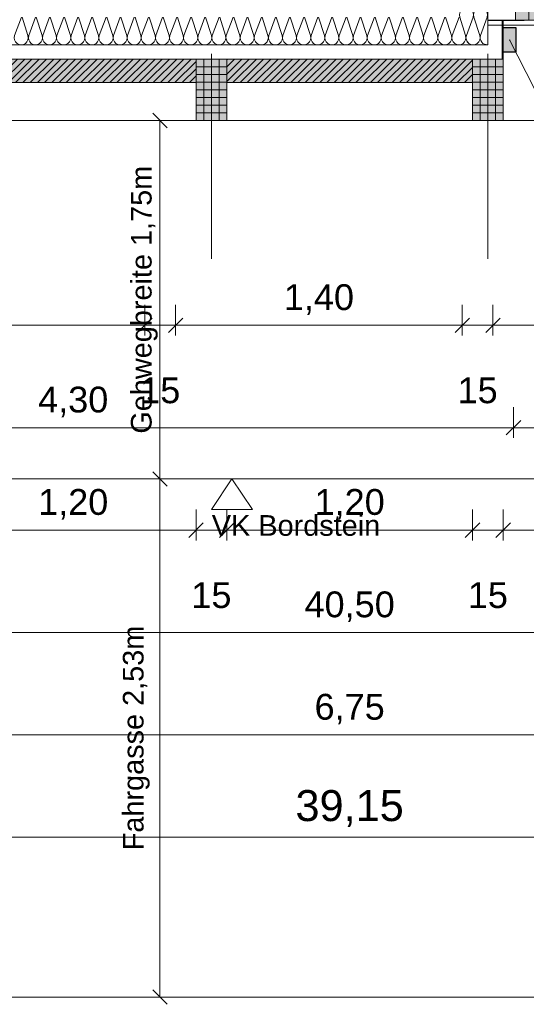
# Model space of a CAD drawing. Header units: metres. Extents: x -111 to 152, y -132 to 99.
# Tile 28 of 256: x -21.19 to -18.71, y -26.59 to -21.78. Entities that reach past the tile are written whole.
import ezdxf

# ---------------------------------------------------------------- set-up
doc = ezdxf.new("R2010")
doc.units = ezdxf.units.M
doc.header["$PDMODE"] = 1
doc.header["$PDSIZE"] = -2
for name, pattern in [('Achsen 01', [5.291531, 3.175, -1.058062, 0.352704, -0.705764]), ('gestrichelt - 01', [2, 1, -1]), ('Raster 01', [2, 1, -1])]:
    doc.linetypes.add(name, pattern=pattern)
doc.layers.get('0').update_dxf_attribs({"lineweight": 25})
for name, color, linetype, lineweight, true_color in [('014_Fassadenarbeiten-000 Aufsicht Betonfertigteile', 7, 'Continuous', 9, 0xc0c0c0), ('014_Fassadenarbeiten-330 mineralische Dämmung', 7, 'Continuous', 9, 0x666666), ('032_Metallarbeiten-Fenster', 7, 'Continuous', 13, 0x444444), ('032_Metallarbeiten-PR_Fassade', 7, 'Continuous', 13, 0x444444), ('AV1-Raster', 7, 'Raster 01', 9, 0xa6a6a6)]:
    doc.layers.add(name, color=color, linetype=linetype, lineweight=lineweight, true_color=true_color)
for name, color, linetype, lineweight in [('014_Fassadenarbeiten-330 Betonfertigteile vertikal', 7, 'Continuous', 9), ('014_Fassadenarbeiten-330 Mauerwerk 11.5cm', 7, 'Continuous', 9), ('026_Fensterarbeiten-330 allg.', 7, 'Continuous', 9), ('_1.35m (3D)', 7, 'Continuous', 9), ('_EG (2D)', 7, 'Continuous', 9), ('AV1-Schnitt Achsen', 7, 'Achsen 01', 18), ('Bemaßung-Bemaßung', 7, 'Continuous', 9), ('Keine', 7, 'Continuous', 9)]:
    doc.layers.add(name, color=color, linetype=linetype, lineweight=lineweight)
doc.layers.get('0').freeze()
doc.styles.add('Arial', font='arial.ttf')
doc.dimstyles.new('COE 50', dxfattribs={"dimtxt": 126.090495, "dimasz": 0.001414, "dimexe": 0.001, "dimexo": 0.01, "dimgap": 0.001, "dimtad": 1, "dimdec": 3, "dimtxsty": 'Arial', "dimblk": 'VW_SLASH-3', "dimblk1": 'VW_SLASH-3', "dimblk2": 'VW_SLASH-3', "dimcen": 0, "dimadec": 3, "dimazin": 0, "dimtfac": 0.8, "dimtdec": 3, "dimtix": 1, "dimtmove": 0, "dimatfit": 0, "dimldrblk": 'VW_SLASH-2', "dimfxl": 0.002, "dimfxlon": 1, "dimfrac": 2, "dimtolj": 1, "dimarcsym": 0})
pattern_1 = [(-90, (0, 0), (0.0375, 0), [])]
pattern_2 = [(0, (0, 0), (2e-18, -0.0375), [])]
pattern_3 = [(45, (0, 0), (0.01767767, -0.01767767), [])]

# ---------------------------------------------------------------- blocks, each defined once
blk = doc.blocks.new('Group-2')
at = {"layer": 'AV1-Raster'}
for p, q in [((-20.25, -22.95), (-20.25, 1.35)), ((-18.9, -22.95), (-18.9, 1.35))]:
    blk.add_line(p, q, dxfattribs=at)
blk = doc.blocks.new('1.35m (3D)')
at = {"layer": 'AV1-Raster', "color": 7}
blk.add_blockref('Group-2', (0, 0), dxfattribs=at)
blk = doc.blocks.new('Group-187')
at = {"layer": '014_Fassadenarbeiten-330 mineralische Dämmung', "transparency": 33554687, "flags": 128}
for points in [[(-21.77, 18.9685), (-21.86, 18.9395, -1.372995), (-21.86, 19.0051), (-21.77, 18.9718, 1.372583)], [(-21.77, 19.0374), (-21.86, 19.0085, -1.372995), (-21.86, 19.074), (-21.77, 19.0408, 1.372583)], [(-21.77, 19.1063), (-21.86, 19.0774, -1.372995), (-21.86, 19.143), (-21.77, 19.1097, 1.372583)], [(-21.77, 19.1753), (-21.86, 19.1464, -1.372995), (-21.86, 19.2119), (-21.77, 19.1787, 1.372583)], [(-21.77, 19.2442), (-21.86, 19.2153, -1.372995), (-21.86, 19.2809), (-21.77, 19.2476, 1.372583)], [(-21.77, 19.3132), (-21.86, 19.2843, -1.372995), (-21.86, 19.3498), (-21.77, 19.3166, 1.372583)], [(-21.77, 19.3821), (-21.86, 19.3532, -1.372995), (-21.86, 19.4188), (-21.77, 19.3855, 1.372583)], [(-21.77, 19.4511), (-21.86, 19.4221, -1.372995), (-21.86, 19.4877), (-21.77, 19.4544, 1.372583)], [(-21.77, 19.52), (-21.86, 19.4911, -1.372995), (-21.86, 19.5567), (-21.77, 19.5234, 1.372583)], [(-21.77, 19.589), (-21.86, 19.56, -1.372995), (-21.86, 19.6256), (-21.77, 19.5923, 1.372583)], [(-21.77, 19.6579), (-21.86, 19.629, -1.372995), (-21.86, 19.6946), (-21.77, 19.6613, 1.372583)], [(-21.77, 19.7269), (-21.86, 19.6979, -1.372995), (-21.86, 19.7635), (-21.77, 19.7302, 1.372583)], [(-21.77, 19.7958), (-21.86, 19.7669, -1.372995), (-21.86, 19.8324), (-21.77, 19.7992, 1.372583)], [(-21.77, 19.8647), (-21.86, 19.8358, -1.372995), (-21.86, 19.9014), (-21.77, 19.8681, 1.372583)], [(-21.77, 19.9337), (-21.86, 19.9048, -1.372995), (-21.86, 19.9703), (-21.77, 19.9371, 1.372583)], [(-21.77, 20.0026), (-21.86, 19.9737, -1.372995), (-21.86, 20.0393), (-21.77, 20.006, 1.372583)], [(-21.77, 20.0716), (-21.86, 20.0427, -1.372995), (-21.86, 20.1082), (-21.77, 20.075, 1.372583)], [(-21.77, 20.1405), (-21.86, 20.1116, -1.372995), (-21.86, 20.1772), (-21.77, 20.1439, 1.372583)], [(-21.77, 20.2095), (-21.86, 20.1805, -1.372995), (-21.86, 20.2461), (-21.77, 20.2128, 1.372583)], [(-21.77, 20.2784), (-21.86, 20.2495, -1.372995), (-21.86, 20.3151), (-21.77, 20.2818, 1.372583)], [(-21.77, 20.3474), (-21.86, 20.3184, -1.372995), (-21.86, 20.384), (-21.77, 20.3507, 1.372583)], [(-21.77, 20.4163), (-21.86, 20.3874, -1.372995), (-21.86, 20.4529), (-21.77, 20.4197, 1.372583)], [(-21.77, 20.4852), (-21.86, 20.4563, -1.372995), (-21.86, 20.5219), (-21.77, 20.4886, 1.372583)], [(-21.77, 20.5542), (-21.86, 20.5253, -1.372995), (-21.86, 20.5908), (-21.77, 20.5576, 1.372583)], [(-21.77, 20.6231), (-21.86, 20.5942, -1.372995), (-21.86, 20.6598), (-21.77, 20.6265, 1.372583)], [(-21.77, 20.6921), (-21.86, 20.6632, -1.372995), (-21.86, 20.7287), (-21.77, 20.6955, 1.372583)], [(-21.77, 20.761), (-21.86, 20.7321, -1.372995), (-21.86, 20.7977), (-21.77, 20.7644, 1.372583)], [(-21.77, 20.83), (-21.86, 20.801, -1.372995), (-21.86, 20.8666), (-21.77, 20.8333, 1.372583)], [(-21.77, 20.8989), (-21.86, 20.87, -1.372995), (-21.86, 20.9356), (-21.77, 20.9023, 1.372583)], [(-21.77, 20.9679), (-21.86, 20.9389, -1.372995), (-21.86, 21.0045), (-21.77, 20.9712, 1.372583)], [(-21.77, 21.0368), (-21.86, 21.0079, -1.372995), (-21.86, 21.0734), (-21.77, 21.0402, 1.372583)], [(-21.77, 21.1057), (-21.86, 21.0768, -1.372995), (-21.86, 21.1424), (-21.77, 21.1091, 1.372583)], [(-21.77, 21.1747), (-21.86, 21.1458, -1.372995), (-21.86, 21.2113), (-21.77, 21.1781, 1.372583)], [(-21.77, 19.0374, -0.324435), (-21.7316, 19.0248, -0.324435), (-21.7316, 18.9844, -0.324435), (-21.77, 18.9718), (-21.86, 19.0051, 0.324488), (-21.8985, 18.9925, 0.324488), (-21.8985, 18.9521, 0.324488), (-21.86, 18.9395), (-21.77, 18.9685, -0.324435), (-21.7316, 18.9559, -0.324435), (-21.7316, 18.9155, -0.324435), (-21.77, 18.9029), (-21.86, 18.9362, 0.54007), (-21.9048, 18.9)]]:
    blk.add_lwpolyline(points, format="xyb", dxfattribs=at)
blk = doc.blocks.new('Group-188')
at = {"layer": '014_Fassadenarbeiten-330 mineralische Dämmung', "transparency": 33554687}
blk.add_blockref('Group-187', (0, 0), dxfattribs=at)
blk = doc.blocks.new('Parametric Object-26')
at = {"layer": '014_Fassadenarbeiten-330 mineralische Dämmung', "color": 7, "transparency": 33554687}
blk.add_blockref('Group-188', (0, 0), dxfattribs=at)
at = {"layer": '014_Fassadenarbeiten-330 mineralische Dämmung', "color": 0, "flags": 1}
for tag in ['IFC_UUID', 'instanceID', 'prm0_name', 'prm0_type', 'prm0_value', 'prm1_name', 'prm1_type', 'prm1_value', 'prm2_name', 'prm2_type', 'prm2_value', 'prm3_name', 'prm3_type', 'prm3_value', 'prm4_name', 'prm4_type', 'prm4_value', 'prm5_name', 'prm5_type', 'prm5_value', 'prm6_name', 'prm6_type', 'prm6_value']:
    blk.add_attdef(tag, (-22.95, -21.9131), '', height=0.00018, dxfattribs=at)
blk = doc.blocks.new('VW_SLASH-3')
at = {"color": 0, "linetype": 'ByBlock', "lineweight": -2, "transparency": 16777216}
blk.add_line((0, 0), (-1, 0), dxfattribs=at)
at = {"color": 0, "linetype": 'Continuous', "lineweight": 15, "transparency": 16777216, "flags": 128}
blk.add_lwpolyline([(0.5, 0.5), (-0.5, -0.5)], dxfattribs=at)
blk = doc.blocks.new('*D434')
at = {"layer": 'Bemaßung-Bemaßung', "color": 0, "lineweight": -2}
for p, q in [((-39.15, -25.675), (-39.15, -25.825)), ((0, -25.675), (0, -25.825)), ((-0.0707, -25.775), (-39.0793, -25.775))]:
    blk.add_line(p, q, dxfattribs=at)
at = {"layer": 'Defpoints', "color": 0}
for p in [(-39.15, -21.6), (0, -21.6), (-39.15, -25.775)]:
    blk.add_point(p, dxfattribs=at)
at = {"layer": 'Bemaßung-Bemaßung', "color": 0, "lineweight": -2, "xscale": 0.070693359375, "yscale": 0.070693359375, "zscale": 0.070693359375, "rotation": 180}
blk.add_blockref('VW_SLASH-3', (-39.15, -25.775), dxfattribs=at)
at = {"layer": 'Bemaßung-Bemaßung', "color": 0, "lineweight": -2, "xscale": 0.070693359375, "yscale": 0.070693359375, "zscale": 0.070693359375}
blk.add_blockref('VW_SLASH-3', (0, -25.775), dxfattribs=at)
at = {"layer": 'Bemaßung-Bemaßung', "color": 0, "insert": (-19.575, -25.6341), "char_height": 0.15131, "attachment_point": 5, "style": 'Arial'}
blk.add_mtext('\\A1;39,15', dxfattribs=at)
blk = doc.blocks.new('VW_SLASH-2')
at = {"color": 0, "linetype": 'ByBlock', "lineweight": -2, "transparency": 16777216}
blk.add_line((0, 0), (-1, 0), dxfattribs=at)
at = {"color": 0, "linetype": 'Continuous', "lineweight": 15, "transparency": 16777216, "flags": 128}
blk.add_lwpolyline([(0.5, 0.5), (-0.5, -0.5)], dxfattribs=at)
blk = doc.blocks.new('*D438')
at = {"layer": 'Bemaßung-Bemaßung', "color": 0, "lineweight": -2}
for p, q in [((-22.95, -25.175), (-22.95, -25.325)), ((-16.2, -25.175), (-16.2, -25.325)), ((-16.2707, -25.275), (-22.8793, -25.275))]:
    blk.add_line(p, q, dxfattribs=at)
at = {"layer": 'Defpoints', "color": 0}
for p in [(-22.95, -21.6), (-16.2, -21.6), (-22.95, -25.275)]:
    blk.add_point(p, dxfattribs=at)
at = {"layer": 'Bemaßung-Bemaßung', "color": 0, "lineweight": -2, "xscale": 0.070693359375, "yscale": 0.070693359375, "zscale": 0.070693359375, "rotation": 180}
blk.add_blockref('VW_SLASH-3', (-22.95, -25.275), dxfattribs=at)
at = {"layer": 'Bemaßung-Bemaßung', "color": 0, "lineweight": -2, "xscale": 0.070693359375, "yscale": 0.070693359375, "zscale": 0.070693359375}
blk.add_blockref('VW_SLASH-3', (-16.2, -25.275), dxfattribs=at)
at = {"layer": 'Bemaßung-Bemaßung', "color": 0, "insert": (-19.575, -25.1492), "char_height": 0.12609, "attachment_point": 5, "style": 'Arial'}
blk.add_mtext('\\A1;6,75', dxfattribs=at)
blk = doc.blocks.new('*D459')
at = {"layer": 'Bemaßung-Bemaßung', "color": 0, "lineweight": -2}
for p, q in [((-21.525, -24.175), (-21.525, -24.325)), ((-20.325, -24.175), (-20.325, -24.325)), ((-20.3957, -24.275), (-21.4543, -24.275))]:
    blk.add_line(p, q, dxfattribs=at)
at = {"layer": 'Defpoints', "color": 0}
for p in [(-21.525, -22.275), (-20.325, -22.275), (-21.525, -24.275)]:
    blk.add_point(p, dxfattribs=at)
at = {"layer": 'Bemaßung-Bemaßung', "color": 0, "lineweight": -2, "xscale": 0.070693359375, "yscale": 0.070693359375, "zscale": 0.070693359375, "rotation": 180}
blk.add_blockref('VW_SLASH-3', (-21.525, -24.275), dxfattribs=at)
at = {"layer": 'Bemaßung-Bemaßung', "color": 0, "lineweight": -2, "xscale": 0.070693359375, "yscale": 0.070693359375, "zscale": 0.070693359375}
blk.add_blockref('VW_SLASH-3', (-20.325, -24.275), dxfattribs=at)
at = {"layer": 'Bemaßung-Bemaßung', "color": 0, "insert": (-20.925, -24.1492), "char_height": 0.12609, "attachment_point": 5, "style": 'Arial'}
blk.add_mtext('\\A1;1,20', dxfattribs=at)
blk = doc.blocks.new('*D460')
at = {"layer": 'Bemaßung-Bemaßung', "color": 0, "lineweight": -2}
for p, q in [((-20.325, -24.175), (-20.325, -24.325)), ((-20.175, -24.175), (-20.175, -24.325)), ((-20.3957, -24.275), (-20.4664, -24.275)), ((-20.175, -24.275), (-20.325, -24.275)), ((-20.1043, -24.275), (-20.0336, -24.275))]:
    blk.add_line(p, q, dxfattribs=at)
at = {"layer": 'Defpoints', "color": 0}
for p in [(-20.325, -22.275), (-20.175, -22.275), (-20.325, -24.275)]:
    blk.add_point(p, dxfattribs=at)
at = {"layer": 'Bemaßung-Bemaßung', "color": 0, "lineweight": -2, "xscale": 0.070693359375, "yscale": 0.070693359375, "zscale": 0.070693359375}
blk.add_blockref('VW_SLASH-3', (-20.325, -24.275), dxfattribs=at)
at = {"layer": 'Bemaßung-Bemaßung', "color": 0, "lineweight": -2, "xscale": 0.070693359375, "yscale": 0.070693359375, "zscale": 0.070693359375, "rotation": 180}
blk.add_blockref('VW_SLASH-3', (-20.175, -24.275), dxfattribs=at)
at = {"layer": 'Bemaßung-Bemaßung', "color": 0, "insert": (-20.25, -24.5931), "char_height": 0.12609, "attachment_point": 5, "style": 'Arial'}
blk.add_mtext('\\A1;15', dxfattribs=at)
blk = doc.blocks.new('*D461')
at = {"layer": 'Bemaßung-Bemaßung', "color": 0, "lineweight": -2}
for p, q in [((-20.175, -24.175), (-20.175, -24.325)), ((-18.975, -24.175), (-18.975, -24.325)), ((-19.0457, -24.275), (-20.1043, -24.275))]:
    blk.add_line(p, q, dxfattribs=at)
at = {"layer": 'Defpoints', "color": 0}
for p in [(-20.175, -22.275), (-18.975, -22.275), (-20.175, -24.275)]:
    blk.add_point(p, dxfattribs=at)
at = {"layer": 'Bemaßung-Bemaßung', "color": 0, "lineweight": -2, "xscale": 0.070693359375, "yscale": 0.070693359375, "zscale": 0.070693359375, "rotation": 180}
blk.add_blockref('VW_SLASH-3', (-20.175, -24.275), dxfattribs=at)
at = {"layer": 'Bemaßung-Bemaßung', "color": 0, "lineweight": -2, "xscale": 0.070693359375, "yscale": 0.070693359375, "zscale": 0.070693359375}
blk.add_blockref('VW_SLASH-3', (-18.975, -24.275), dxfattribs=at)
at = {"layer": 'Bemaßung-Bemaßung', "color": 0, "insert": (-19.575, -24.1492), "char_height": 0.12609, "attachment_point": 5, "style": 'Arial'}
blk.add_mtext('\\A1;1,20', dxfattribs=at)
blk = doc.blocks.new('*D462')
at = {"layer": 'Bemaßung-Bemaßung', "color": 0, "lineweight": -2}
for p, q in [((-18.975, -24.175), (-18.975, -24.325)), ((-18.825, -24.175), (-18.825, -24.325)), ((-19.0457, -24.275), (-19.1164, -24.275)), ((-18.825, -24.275), (-18.975, -24.275)), ((-18.7543, -24.275), (-18.6836, -24.275))]:
    blk.add_line(p, q, dxfattribs=at)
at = {"layer": 'Defpoints', "color": 0}
for p in [(-18.975, -22.275), (-18.825, -22.275), (-18.975, -24.275)]:
    blk.add_point(p, dxfattribs=at)
at = {"layer": 'Bemaßung-Bemaßung', "color": 0, "lineweight": -2, "xscale": 0.070693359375, "yscale": 0.070693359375, "zscale": 0.070693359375}
blk.add_blockref('VW_SLASH-3', (-18.975, -24.275), dxfattribs=at)
at = {"layer": 'Bemaßung-Bemaßung', "color": 0, "lineweight": -2, "xscale": 0.070693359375, "yscale": 0.070693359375, "zscale": 0.070693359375, "rotation": 180}
blk.add_blockref('VW_SLASH-3', (-18.825, -24.275), dxfattribs=at)
at = {"layer": 'Bemaßung-Bemaßung', "color": 0, "insert": (-18.9, -24.5931), "char_height": 0.12609, "attachment_point": 5, "style": 'Arial'}
blk.add_mtext('\\A1;15', dxfattribs=at)
blk = doc.blocks.new('*D463')
at = {"layer": 'Bemaßung-Bemaßung', "color": 0, "lineweight": -2}
for p, q in [((-18.825, -24.175), (-18.825, -24.325)), ((-16.275, -24.175), (-16.275, -24.325)), ((-16.3457, -24.275), (-18.7543, -24.275))]:
    blk.add_line(p, q, dxfattribs=at)
at = {"layer": 'Defpoints', "color": 0}
for p in [(-18.825, -22.275), (-16.275, -22.275), (-18.825, -24.275)]:
    blk.add_point(p, dxfattribs=at)
at = {"layer": 'Bemaßung-Bemaßung', "color": 0, "lineweight": -2, "xscale": 0.070693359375, "yscale": 0.070693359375, "zscale": 0.070693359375, "rotation": 180}
blk.add_blockref('VW_SLASH-3', (-18.825, -24.275), dxfattribs=at)
at = {"layer": 'Bemaßung-Bemaßung', "color": 0, "lineweight": -2, "xscale": 0.070693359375, "yscale": 0.070693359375, "zscale": 0.070693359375}
blk.add_blockref('VW_SLASH-3', (-16.275, -24.275), dxfattribs=at)
at = {"layer": 'Bemaßung-Bemaßung', "color": 0, "insert": (-17.55, -24.1492), "char_height": 0.12609, "attachment_point": 5, "style": 'Arial'}
blk.add_mtext('\\A1;2,55', dxfattribs=at)
blk = doc.blocks.new('*D479')
at = {"layer": 'Bemaßung-Bemaßung', "color": 0, "lineweight": -2}
for p, q in [((-39.825, -24.675), (-39.825, -24.825)), ((0.675, -24.675), (0.675, -24.825)), ((0.6043, -24.775), (-39.7543, -24.775))]:
    blk.add_line(p, q, dxfattribs=at)
at = {"layer": 'Defpoints', "color": 0}
for p in [(-39.825, -22.275), (0.675, -22.275), (-39.825, -24.775)]:
    blk.add_point(p, dxfattribs=at)
at = {"layer": 'Bemaßung-Bemaßung', "color": 0, "lineweight": -2, "xscale": 0.070693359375, "yscale": 0.070693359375, "zscale": 0.070693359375, "rotation": 180}
blk.add_blockref('VW_SLASH-3', (-39.825, -24.775), dxfattribs=at)
at = {"layer": 'Bemaßung-Bemaßung', "color": 0, "lineweight": -2, "xscale": 0.070693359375, "yscale": 0.070693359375, "zscale": 0.070693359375}
blk.add_blockref('VW_SLASH-3', (0.675, -24.775), dxfattribs=at)
at = {"layer": 'Bemaßung-Bemaßung', "color": 0, "insert": (-19.575, -24.6492), "char_height": 0.12609, "attachment_point": 5, "style": 'Arial'}
blk.add_mtext('\\A1;40,50', dxfattribs=at)
blk = doc.blocks.new('*D484')
at = {"layer": 'Bemaßung-Bemaßung', "color": 0, "lineweight": -2}
for p, q in [((-22.825, -23.175), (-22.825, -23.325)), ((-20.575, -23.175), (-20.575, -23.325)), ((-20.6457, -23.275), (-22.7543, -23.275))]:
    blk.add_line(p, q, dxfattribs=at)
at = {"layer": 'Defpoints', "color": 0}
for p in [(-22.825, -17.225), (-20.575, -17.225), (-22.825, -23.275)]:
    blk.add_point(p, dxfattribs=at)
at = {"layer": 'Bemaßung-Bemaßung', "color": 0, "lineweight": -2, "xscale": 0.070693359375, "yscale": 0.070693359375, "zscale": 0.070693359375, "rotation": 180}
blk.add_blockref('VW_SLASH-3', (-22.825, -23.275), dxfattribs=at)
at = {"layer": 'Bemaßung-Bemaßung', "color": 0, "lineweight": -2, "xscale": 0.070693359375, "yscale": 0.070693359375, "zscale": 0.070693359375}
blk.add_blockref('VW_SLASH-3', (-20.575, -23.275), dxfattribs=at)
at = {"layer": 'Bemaßung-Bemaßung', "color": 0, "insert": (-21.7, -23.1492), "char_height": 0.12609, "attachment_point": 5, "style": 'Arial'}
blk.add_mtext('\\A1;2,25', dxfattribs=at)
blk = doc.blocks.new('*D485')
at = {"layer": 'Bemaßung-Bemaßung', "color": 0, "lineweight": -2}
for p, q in [((-20.575, -23.175), (-20.575, -23.325)), ((-20.425, -23.175), (-20.425, -23.325)), ((-20.6457, -23.275), (-20.7164, -23.275)), ((-20.425, -23.275), (-20.575, -23.275)), ((-20.3543, -23.275), (-20.2836, -23.275))]:
    blk.add_line(p, q, dxfattribs=at)
at = {"layer": 'Defpoints', "color": 0}
for p in [(-20.575, -17.225), (-20.425, -17.225), (-20.575, -23.275)]:
    blk.add_point(p, dxfattribs=at)
at = {"layer": 'Bemaßung-Bemaßung', "color": 0, "lineweight": -2, "xscale": 0.070693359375, "yscale": 0.070693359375, "zscale": 0.070693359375}
blk.add_blockref('VW_SLASH-3', (-20.575, -23.275), dxfattribs=at)
at = {"layer": 'Bemaßung-Bemaßung', "color": 0, "lineweight": -2, "xscale": 0.070693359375, "yscale": 0.070693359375, "zscale": 0.070693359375, "rotation": 180}
blk.add_blockref('VW_SLASH-3', (-20.425, -23.275), dxfattribs=at)
at = {"layer": 'Bemaßung-Bemaßung', "color": 0, "insert": (-20.5, -23.5931), "char_height": 0.12609, "attachment_point": 5, "style": 'Arial'}
blk.add_mtext('\\A1;15', dxfattribs=at)
blk = doc.blocks.new('*D486')
at = {"layer": 'Bemaßung-Bemaßung', "color": 0, "lineweight": -2}
for p, q in [((-20.425, -23.175), (-20.425, -23.325)), ((-19.025, -23.175), (-19.025, -23.325)), ((-19.0957, -23.275), (-20.3543, -23.275))]:
    blk.add_line(p, q, dxfattribs=at)
at = {"layer": 'Defpoints', "color": 0}
for p in [(-20.425, -17.225), (-19.025, -17.35), (-20.425, -23.275)]:
    blk.add_point(p, dxfattribs=at)
at = {"layer": 'Bemaßung-Bemaßung', "color": 0, "lineweight": -2, "xscale": 0.070693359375, "yscale": 0.070693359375, "zscale": 0.070693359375, "rotation": 180}
blk.add_blockref('VW_SLASH-3', (-20.425, -23.275), dxfattribs=at)
at = {"layer": 'Bemaßung-Bemaßung', "color": 0, "lineweight": -2, "xscale": 0.070693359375, "yscale": 0.070693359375, "zscale": 0.070693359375}
blk.add_blockref('VW_SLASH-3', (-19.025, -23.275), dxfattribs=at)
at = {"layer": 'Bemaßung-Bemaßung', "color": 0, "insert": (-19.725, -23.1492), "char_height": 0.12609, "attachment_point": 5, "style": 'Arial'}
blk.add_mtext('\\A1;1,40', dxfattribs=at)
blk = doc.blocks.new('*D487')
at = {"layer": 'Bemaßung-Bemaßung', "color": 0, "lineweight": -2}
for p, q in [((-19.025, -23.175), (-19.025, -23.325)), ((-18.875, -23.175), (-18.875, -23.325)), ((-19.0957, -23.275), (-19.1664, -23.275)), ((-18.875, -23.275), (-19.025, -23.275)), ((-18.8043, -23.275), (-18.7336, -23.275))]:
    blk.add_line(p, q, dxfattribs=at)
at = {"layer": 'Defpoints', "color": 0}
for p in [(-18.875, -17.275), (-19.025, -17.35), (-19.025, -23.275)]:
    blk.add_point(p, dxfattribs=at)
at = {"layer": 'Bemaßung-Bemaßung', "color": 0, "lineweight": -2, "xscale": 0.070693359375, "yscale": 0.070693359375, "zscale": 0.070693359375}
blk.add_blockref('VW_SLASH-3', (-19.025, -23.275), dxfattribs=at)
at = {"layer": 'Bemaßung-Bemaßung', "color": 0, "lineweight": -2, "xscale": 0.070693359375, "yscale": 0.070693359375, "zscale": 0.070693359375, "rotation": 180}
blk.add_blockref('VW_SLASH-3', (-18.875, -23.275), dxfattribs=at)
at = {"layer": 'Bemaßung-Bemaßung', "color": 0, "insert": (-18.95, -23.5931), "char_height": 0.12609, "attachment_point": 5, "style": 'Arial'}
blk.add_mtext('\\A1;15', dxfattribs=at)
blk = doc.blocks.new('*D488')
at = {"layer": 'Bemaßung-Bemaßung', "color": 0, "lineweight": -2}
for p, q in [((-18.875, -23.175), (-18.875, -23.325)), ((-18.125, -23.175), (-18.125, -23.325)), ((-18.1957, -23.275), (-18.8043, -23.275))]:
    blk.add_line(p, q, dxfattribs=at)
at = {"layer": 'Defpoints', "color": 0}
for p in [(-18.875, -17.275), (-18.125, -17.275), (-18.875, -23.275)]:
    blk.add_point(p, dxfattribs=at)
at = {"layer": 'Bemaßung-Bemaßung', "color": 0, "lineweight": -2, "xscale": 0.070693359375, "yscale": 0.070693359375, "zscale": 0.070693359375, "rotation": 180}
blk.add_blockref('VW_SLASH-3', (-18.875, -23.275), dxfattribs=at)
at = {"layer": 'Bemaßung-Bemaßung', "color": 0, "lineweight": -2, "xscale": 0.070693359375, "yscale": 0.070693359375, "zscale": 0.070693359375}
blk.add_blockref('VW_SLASH-3', (-18.125, -23.275), dxfattribs=at)
at = {"layer": 'Bemaßung-Bemaßung', "color": 0, "insert": (-18.5, -23.1609), "char_height": 0.12609, "attachment_point": 5, "style": 'Arial'}
blk.add_mtext('\\A1;75', dxfattribs=at)
blk = doc.blocks.new('*D555')
at = {"layer": 'Bemaßung-Bemaßung', "color": 0, "lineweight": -2}
for p, q in [((-23.075, -23.675), (-23.075, -23.825)), ((-18.775, -23.675), (-18.775, -23.825)), ((-18.8457, -23.775), (-23.0043, -23.775))]:
    blk.add_line(p, q, dxfattribs=at)
at = {"layer": 'Defpoints', "color": 0}
for p in [(-23.075, -21.475), (-18.775, -21.475), (-23.075, -23.775)]:
    blk.add_point(p, dxfattribs=at)
at = {"layer": 'Bemaßung-Bemaßung', "color": 0, "lineweight": -2, "xscale": 0.070693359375, "yscale": 0.070693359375, "zscale": 0.070693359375, "rotation": 180}
blk.add_blockref('VW_SLASH-3', (-23.075, -23.775), dxfattribs=at)
at = {"layer": 'Bemaßung-Bemaßung', "color": 0, "lineweight": -2, "xscale": 0.070693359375, "yscale": 0.070693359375, "zscale": 0.070693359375}
blk.add_blockref('VW_SLASH-3', (-18.775, -23.775), dxfattribs=at)
at = {"layer": 'Bemaßung-Bemaßung', "color": 0, "insert": (-20.925, -23.6492), "char_height": 0.12609, "attachment_point": 5, "style": 'Arial'}
blk.add_mtext('\\A1;4,30', dxfattribs=at)
blk = doc.blocks.new('*D556')
at = {"layer": 'Bemaßung-Bemaßung', "color": 0, "lineweight": -2}
for p, q in [((-18.775, -23.675), (-18.775, -23.825)), ((-16.325, -23.675), (-16.325, -23.825)), ((-16.3957, -23.775), (-18.7043, -23.775))]:
    blk.add_line(p, q, dxfattribs=at)
at = {"layer": 'Defpoints', "color": 0}
for p in [(-18.775, -21.475), (-16.325, -21.475), (-18.775, -23.775)]:
    blk.add_point(p, dxfattribs=at)
at = {"layer": 'Bemaßung-Bemaßung', "color": 0, "lineweight": -2, "xscale": 0.070693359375, "yscale": 0.070693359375, "zscale": 0.070693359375, "rotation": 180}
blk.add_blockref('VW_SLASH-3', (-18.775, -23.775), dxfattribs=at)
at = {"layer": 'Bemaßung-Bemaßung', "color": 0, "lineweight": -2, "xscale": 0.070693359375, "yscale": 0.070693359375, "zscale": 0.070693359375}
blk.add_blockref('VW_SLASH-3', (-16.325, -23.775), dxfattribs=at)
at = {"layer": 'Bemaßung-Bemaßung', "color": 0, "insert": (-17.55, -23.6492), "char_height": 0.12609, "attachment_point": 5, "style": 'Arial'}
blk.add_mtext('\\A1;2,45', dxfattribs=at)
blk = doc.blocks.new('COE - Außentür 02')
at = {"layer": '032_Metallarbeiten-Fenster', "linetype": 'Continuous', "lineweight": 0}
for points in [[(-0.06, -0.085), (-0.06, -0.15), (0.03, -0.15), (0.03, -0.085)], [(0.03, -0.15), (-0.06, -0.15), (-0.06, -2.39), (0.03, -2.39)], [(-0.06, -1.115), (-0.06, -1.24), (0.03, -1.24), (0.03, -1.115)], [(-0.0825, -1.24), (-0.0825, -1.165), (-0.0075, -1.165), (-0.0075, -1.24)], [(-0.0825, -2.39), (-0.0825, -1.24), (-0.0075, -1.24), (-0.0075, -2.39)], [(-0.0825, -2.465), (-0.0825, -2.39), (-0.0075, -2.39), (-0.0075, -2.465)], [(-0.06, -2.515), (-0.06, -2.39), (0.03, -2.39), (0.03, -2.515)]]:
    blk.add_hatch(color=7, dxfattribs=at).paths.add_polyline_path(points)
at = {"layer": '026_Fensterarbeiten-330 allg.', "color": 7, "linetype": 'gestrichelt - 01', "lineweight": 13, "transparency": 33554687, "flags": 128}
blk.add_lwpolyline([(-0.0825, -2.465), (-1.382, -2.465, -0.414214), (-0.0825, -1.1655)], format="xyb", dxfattribs=at)
at = {"layer": '032_Metallarbeiten-Fenster', "color": 7, "lineweight": 18}
for p, q in [((-0.0075, -0.15), (-0.0075, -1.115)), ((-0.045, -2.39), (-0.045, -1.24))]:
    blk.add_line(p, q, dxfattribs=at)
at = {"layer": '032_Metallarbeiten-Fenster', "color": 7, "lineweight": 18, "flags": 128}
for points in [[(-0.06, -0.085), (-0.06, -0.15), (0.03, -0.15), (0.03, -0.085)], [(0.03, -0.15), (-0.06, -0.15), (-0.06, -2.39), (0.03, -2.39)], [(-0.06, -1.115), (-0.06, -1.24), (0.03, -1.24), (0.03, -1.115)], [(-0.0825, -1.24), (-0.0825, -1.165), (-0.0075, -1.165), (-0.0075, -1.24)], [(-0.0825, -2.39), (-0.0825, -1.24), (-0.0075, -1.24), (-0.0075, -2.39)], [(-0.0825, -2.465), (-0.0825, -2.39), (-0.0075, -2.39), (-0.0075, -2.465)], [(-0.06, -2.515), (-0.06, -2.39), (0.03, -2.39), (0.03, -2.515)]]:
    blk.add_lwpolyline(points, close=True, dxfattribs=at)
blk = doc.blocks.new('*D1853')
at = {"layer": 'Defpoints', "color": 0}
for p in [(-20.5013, -22.275), (-14.85, -22.275), (-14.85, -24.025)]:
    blk.add_point(p, dxfattribs=at)
at = {"layer": 'Keine', "color": 0, "linetype": 'Continuous', "lineweight": -2}
for p, q in [((-20.4013, -22.275), (-20.5513, -22.275)), ((-20.5013, -23.9543), (-20.5013, -22.3457)), ((-20.4013, -24.025), (-20.5513, -24.025))]:
    blk.add_line(p, q, dxfattribs=at)
at = {"layer": 'Keine', "color": 0, "lineweight": -2, "xscale": 0.070693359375, "yscale": 0.070693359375, "zscale": 0.070693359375}
for p, rotation in [((-20.5013, -22.275), 90), ((-20.5013, -24.025), 270)]:
    blk.add_blockref('VW_SLASH-3', p, dxfattribs=dict(at, rotation=rotation))
at = {"layer": 'Keine', "color": 0, "lineweight": 25, "insert": (-20.5774, -23.15), "char_height": 0.100872, "attachment_point": 5, "rotation": 90, "style": 'Arial'}
blk.add_mtext('\\A1;Gehwegbreite 1,75m', dxfattribs=at)
blk = doc.blocks.new('*D1854')
at = {"layer": 'Defpoints', "color": 0}
for p in [(-20.5013, -24.025), (-14.85, -24.025), (-20.2674, -26.555)]:
    blk.add_point(p, dxfattribs=at)
at = {"layer": 'Keine', "color": 0, "linetype": 'Continuous', "lineweight": -2}
for p, q in [((-20.4013, -24.025), (-20.5513, -24.025)), ((-20.5013, -26.4843), (-20.5013, -24.0957)), ((-20.4013, -26.555), (-20.5513, -26.555))]:
    blk.add_line(p, q, dxfattribs=at)
at = {"layer": 'Keine', "color": 0, "lineweight": -2, "xscale": 0.070693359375, "yscale": 0.070693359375, "zscale": 0.070693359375}
for p, rotation in [((-20.5013, -24.025), 90), ((-20.5013, -26.555), 270)]:
    blk.add_blockref('VW_SLASH-3', p, dxfattribs=dict(at, rotation=rotation))
at = {"layer": 'Keine', "color": 0, "lineweight": 25, "insert": (-20.6167, -25.29), "char_height": 0.100872, "attachment_point": 5, "rotation": 90, "style": 'Arial'}
blk.add_mtext('\\A1;Fahrgasse 2,53m', dxfattribs=at)
blk = doc.blocks.new('EG (2D)')
at = {"layer": '014_Fassadenarbeiten-330 Betonfertigteile vertikal', "linetype": 'Continuous', "lineweight": 0}
for points in [[(-20.175, -21.975), (-20.325, -21.975), (-20.325, -22.275), (-20.175, -22.275)], [(-18.825, -21.975), (-18.975, -21.975), (-18.975, -22.275), (-18.825, -22.275)]]:
    blk.add_hatch(color=9, dxfattribs=at).paths.add_polyline_path(points)
at = {"layer": '014_Fassadenarbeiten-330 Betonfertigteile vertikal', "linetype": 'Continuous', "lineweight": 9}
h = blk.add_hatch(dxfattribs=at)
h.set_pattern_fill('Stahlbetonfertigteil', color=8, style=0, pattern_type=2)
h.set_pattern_definition(pattern_1)
h.paths.add_polyline_path([(-20.175, -21.975), (-20.325, -21.975), (-20.325, -22.275), (-20.175, -22.275)])
at = {"layer": '014_Fassadenarbeiten-330 Betonfertigteile vertikal', "linetype": 'Continuous', "lineweight": 13}
h = blk.add_hatch(dxfattribs=at)
h.set_pattern_fill('Stahlbetonfertigteil-1', color=8, style=0, pattern_type=2)
h.set_pattern_definition(pattern_2)
h.paths.add_polyline_path([(-20.175, -21.975), (-20.325, -21.975), (-20.325, -22.275), (-20.175, -22.275)])
at = {"layer": '014_Fassadenarbeiten-330 Betonfertigteile vertikal', "linetype": 'Continuous', "lineweight": 9}
h = blk.add_hatch(dxfattribs=at)
h.set_pattern_fill('Stahlbetonfertigteil', color=8, style=0, pattern_type=2)
h.set_pattern_definition(pattern_1)
h.paths.add_polyline_path([(-18.825, -21.975), (-18.975, -21.975), (-18.975, -22.275), (-18.825, -22.275)])
at = {"layer": '014_Fassadenarbeiten-330 Betonfertigteile vertikal', "linetype": 'Continuous', "lineweight": 13}
h = blk.add_hatch(dxfattribs=at)
h.set_pattern_fill('Stahlbetonfertigteil-1', color=8, style=0, pattern_type=2)
h.set_pattern_definition(pattern_2)
h.paths.add_polyline_path([(-18.825, -21.975), (-18.975, -21.975), (-18.975, -22.275), (-18.825, -22.275)])
at = {"layer": '014_Fassadenarbeiten-330 Mauerwerk 11.5cm', "linetype": 'Continuous', "lineweight": 0, "true_color": 0xd19783}
for points in [[(-21.525, -22.09), (-21.525, -21.975), (-20.325, -21.975), (-20.325, -22.09)], [(-20.175, -22.09), (-20.175, -21.975), (-18.975, -21.975), (-18.975, -22.09)]]:
    blk.add_hatch(color=33, dxfattribs=at).paths.add_polyline_path(points)
at = {"layer": '014_Fassadenarbeiten-330 Mauerwerk 11.5cm', "linetype": 'Continuous', "lineweight": 9}
h = blk.add_hatch(dxfattribs=at)
h.set_pattern_fill('Mauerwerk Münster', color=8, style=0, pattern_type=2)
h.set_pattern_definition(pattern_3)
h.paths.add_polyline_path([(-21.525, -22.09), (-21.525, -21.975), (-20.325, -21.975), (-20.325, -22.09)])
h = blk.add_hatch(dxfattribs=at)
h.set_pattern_fill('Mauerwerk Münster', color=8, style=0, pattern_type=2)
h.set_pattern_definition(pattern_3)
h.paths.add_polyline_path([(-20.175, -22.09), (-20.175, -21.975), (-18.975, -21.975), (-18.975, -22.09)])
at = {"layer": '032_Metallarbeiten-Fenster', "linetype": 'Continuous', "lineweight": 0, "transparency": 33554687}
blk.add_hatch(color=181, dxfattribs=at).paths.add_polyline_path([(-18.9, -21.7843), (-18.7231, -21.7843), (-18.7231, -21.7863), (-18.9, -21.7863)])
at = {"layer": '032_Metallarbeiten-PR_Fassade', "linetype": 'Continuous', "lineweight": 0}
blk.add_hatch(color=253, dxfattribs=at).paths.add_polyline_path([(-18.825, -21.7863), (-18.825, -21.975), (-18.83, -21.975), (-18.83, -21.7863)])
at = {"layer": 'Keine', "linetype": 'Continuous', "lineweight": 0, "transparency": 33554559}
blk.add_hatch(color=6, dxfattribs=at).paths.add_polyline_path([(-18.825, -21.8203), (-18.7636, -21.8203), (-18.7636, -21.9411), (-18.825, -21.9411)])
at = {"layer": 'Keine', "linetype": 'Continuous', "lineweight": 0}
blk.add_hatch(color=6, dxfattribs=at).paths.add_polyline_path([(-18.7935, -21.8839), (-18.7943, -21.8807), (-18.792, -21.8831)])
at = {"layer": '014_Fassadenarbeiten-000 Aufsicht Betonfertigteile', "flags": 128}
blk.add_lwpolyline([(-39.455, -21.905), (-39.124, -21.905), (-39.124, -21.81), (-22.976, -21.81), (-22.976, -21.905), (-18.9, -21.905), (-18.9, -21.81), (-0.026, -21.81), (-0.026, -21.905), (0.305, -21.905), (0.675, -22.275), (-39.825, -22.275)], close=True, dxfattribs=at)
at = {"layer": '014_Fassadenarbeiten-330 Betonfertigteile vertikal', "flags": 128}
for points in [[(-20.175, -21.975), (-20.325, -21.975), (-20.325, -22.275), (-20.175, -22.275)], [(-18.825, -21.975), (-18.975, -21.975), (-18.975, -22.275), (-18.825, -22.275)]]:
    blk.add_lwpolyline(points, close=True, dxfattribs=at)
at = {"layer": '014_Fassadenarbeiten-330 Mauerwerk 11.5cm', "flags": 128}
for points in [[(-21.525, -22.09), (-21.525, -21.975), (-20.325, -21.975), (-20.325, -22.09)], [(-20.175, -22.09), (-20.175, -21.975), (-18.975, -21.975), (-18.975, -22.09)]]:
    blk.add_lwpolyline(points, close=True, dxfattribs=at)
at = {"layer": '014_Fassadenarbeiten-330 mineralische Dämmung', "flags": 128}
blk.add_lwpolyline([(-18.9, -21.725), (-18.9, -21.905), (-22.95, -21.905), (-22.95, -21.725)], close=True, dxfattribs=at)
at = {"layer": '032_Metallarbeiten-Fenster', "color": 7, "linetype": 'Continuous', "lineweight": 9, "transparency": 33554687, "flags": 128}
blk.add_lwpolyline([(-18.9, -21.7843), (-18.7231, -21.7843), (-18.7231, -21.7863), (-18.9, -21.7863)], close=True, dxfattribs=at)
at = {"layer": '032_Metallarbeiten-PR_Fassade', "color": 251, "flags": 128}
blk.add_lwpolyline([(-18.825, -21.7863), (-18.825, -21.975), (-18.83, -21.975), (-18.83, -21.7863)], close=True, dxfattribs=at)
at = {"layer": 'Keine', "color": 8, "linetype": 'Continuous', "lineweight": 13}
for p, q in [((-31.4623, -24.025), (0.675, -24.025)), ((-31.4623, -26.555), (0.675, -26.555))]:
    blk.add_line(p, q, dxfattribs=at)
at = {"layer": 'Keine', "color": 9, "linetype": 'Continuous', "lineweight": 13, "flags": 128}
blk.add_lwpolyline([(-39.825, 0.675), (0.675, 0.675), (0.675, -22.275), (-39.825, -22.275)], close=True, dxfattribs=at)
at = {"layer": 'Keine', "color": 6, "linetype": 'Continuous', "lineweight": 25, "flags": 128}
blk.add_lwpolyline([(-18.825, -21.8203), (-18.7636, -21.8203), (-18.7636, -21.9411), (-18.825, -21.9411)], close=True, dxfattribs=at)
at = {"layer": 'Keine', "color": 6, "linetype": 'Continuous', "lineweight": 5, "flags": 128}
blk.add_lwpolyline([(-17.3692, -22.2008), (-18.6309, -22.2008), (-18.7943, -21.8807)], dxfattribs=at)
blk.add_lwpolyline([(-18.7935, -21.8839), (-18.7943, -21.8807), (-18.792, -21.8831)], close=True, dxfattribs=at)
at = {"layer": '014_Fassadenarbeiten-330 mineralische Dämmung', "rotation": 90}
blk.add_blockref('Parametric Object-26', (0, 0), dxfattribs=at)
at = {"layer": '032_Metallarbeiten-Fenster', "color": 7, "rotation": 90}
blk.add_blockref('COE - Außentür 02', (-18.85, -21.725), dxfattribs=at)
at = {"layer": 'Bemaßung-Bemaßung'}
for base, p1, p2, text, override, picture, middle in [((-22.825, -23.275), (-20.575, -17.225), (-22.825, -17.225), '2,25', {"dimtxt": 0.12609, "dimasz": 0.070693, "dimexe": 0.05, "dimgap": 0.05, "dimpost": '<>', "dimtxsty": 'Arial', "dimtmove": 2, "dimfxl": 0.1}, '*D484', (-21.7, -23.1492)), ((-20.575, -23.275), (-20.425, -17.225), (-20.575, -17.225), '15', {"dimtxt": 0.12609, "dimasz": 0.070693, "dimexe": 0.05, "dimgap": 0.05, "dimpost": '<>', "dimtxsty": 'Arial', "dimtix": 0, "dimtmove": 2, "dimfxl": 0.1}, '*D485', (-20.5, -23.5931)), ((-20.425, -23.275), (-19.025, -17.35), (-20.425, -17.225), '1,40', {"dimtxt": 0.12609, "dimasz": 0.070693, "dimexe": 0.05, "dimgap": 0.05, "dimpost": '<>', "dimtxsty": 'Arial', "dimtmove": 2, "dimfxl": 0.1}, '*D486', (-19.725, -23.1492)), ((-19.025, -23.275), (-18.875, -17.275), (-19.025, -17.35), '15', {"dimtxt": 0.12609, "dimasz": 0.070693, "dimexe": 0.05, "dimgap": 0.05, "dimpost": '<>', "dimtxsty": 'Arial', "dimtix": 0, "dimtmove": 2, "dimfxl": 0.1}, '*D487', (-18.95, -23.5931)), ((-18.875, -23.275), (-18.125, -17.275), (-18.875, -17.275), '75', {"dimtxt": 0.12609, "dimasz": 0.070693, "dimexe": 0.05, "dimgap": 0.05, "dimpost": '<>', "dimtxsty": 'Arial', "dimtmove": 2, "dimfxl": 0.1}, '*D488', (-18.5, -23.1609)), ((-23.075, -23.775), (-18.775, -21.475), (-23.075, -21.475), '4,30', {"dimtxt": 0.12609, "dimasz": 0.070693, "dimexe": 0.05, "dimgap": 0.05, "dimpost": '<>', "dimtxsty": 'Arial', "dimtmove": 2, "dimfxl": 0.1}, '*D555', (-20.925, -23.6492)), ((-18.775, -23.775), (-16.325, -21.475), (-18.775, -21.475), '2,45', {"dimtxt": 0.12609, "dimasz": 0.070693, "dimexe": 0.05, "dimgap": 0.05, "dimpost": '<>', "dimtxsty": 'Arial', "dimtmove": 2, "dimfxl": 0.1}, '*D556', (-17.55, -23.6492)), ((-21.525, -24.275), (-20.325, -22.275), (-21.525, -22.275), '1,20', {"dimtxt": 0.12609, "dimasz": 0.070693, "dimexe": 0.05, "dimgap": 0.05, "dimpost": '<>', "dimtxsty": 'Arial', "dimtmove": 2, "dimfxl": 0.1}, '*D459', (-20.925, -24.1492)), ((-18.975, -24.275), (-18.825, -22.275), (-18.975, -22.275), '15', {"dimtxt": 0.12609, "dimasz": 0.070693, "dimexe": 0.05, "dimgap": 0.05, "dimpost": '<>', "dimtxsty": 'Arial', "dimtix": 0, "dimtmove": 2, "dimfxl": 0.1}, '*D462', (-18.9, -24.5931)), ((-18.825, -24.275), (-16.275, -22.275), (-18.825, -22.275), '2,55', {"dimtxt": 0.12609, "dimasz": 0.070693, "dimexe": 0.05, "dimgap": 0.05, "dimpost": '<>', "dimtxsty": 'Arial', "dimtmove": 2, "dimfxl": 0.1}, '*D463', (-17.55, -24.1492))]:
    dim = blk.add_linear_dim(base=base, p1=p1, p2=p2, text=text, dimstyle='COE 50', override=override, dxfattribs=at)
    dim.commit()
    dim.dimension.update_dxf_attribs({"geometry": picture, "text_midpoint": middle})
at = {"layer": 'Keine', "color": 251, "linetype": 'Continuous', "lineweight": 25}
dim = blk.add_linear_dim(base=(-20.5013, -22.275), p1=(-14.85, -24.025), p2=(-14.85, -22.275), angle=270, text='Gehwegbreite 1,75m', dimstyle='COE 50', override={"dimtxt": 0.100872, "dimasz": 0.070693, "dimexe": 0.05, "dimgap": 0.01, "dimpost": 'Gehwegbreite <>m', "dimtxsty": 'Arial', "dimtmove": 2, "dimfxl": 0.1}, dxfattribs=at)
dim.commit()
dim.dimension.update_dxf_attribs({"geometry": '*D1853', "text_midpoint": (-20.5774, -23.15)})
at = {"color": 255, "transparency": 33554687}
blk.add_wipeout([(-20.25, -24.3373), (-19.4236, -24.3373), (-19.4236, -24.175), (-20.25, -24.175)], dxfattribs=at).dxf.layer = 'Keine'
at = {"layer": 'Keine', "color": 7, "insert": (-19.8368, -24.2018), "char_height": 0.100872, "attachment_point": 2, "line_spacing_factor": 0.969122, "style": 'Arial'}
blk.add_mtext('VK Bordstein', dxfattribs=at)
at = {"layer": 'Bemaßung-Bemaßung', "color": 1}
for base, p1, p2, text, override, picture, middle in [((-39.15, -25.775), (0, -21.6), (-39.15, -21.6), '39,15', {"dimtxt": 0.151309, "dimasz": 0.070693, "dimexe": 0.05, "dimgap": 0.05, "dimpost": '<>', "dimtxsty": 'Arial', "dimtmove": 2, "dimfxl": 0.1}, '*D434', (-19.575, -25.6341)), ((-22.95, -25.275), (-16.2, -21.6), (-22.95, -21.6), '6,75', {"dimtxt": 0.12609, "dimasz": 0.070693, "dimexe": 0.05, "dimgap": 0.05, "dimpost": '<>', "dimtxsty": 'Arial', "dimtmove": 2, "dimfxl": 0.1}, '*D438', (-19.575, -25.1492))]:
    dim = blk.add_linear_dim(base=base, p1=p1, p2=p2, text=text, dimstyle='COE 50', override=override, dxfattribs=at)
    dim.commit()
    dim.dimension.update_dxf_attribs({"geometry": picture, "text_midpoint": middle})
at = {"layer": 'Bemaßung-Bemaßung'}
for base, p1, p2, text, override, picture, middle in [((-39.825, -24.775), (0.675, -22.275), (-39.825, -22.275), '40,50', {"dimtxt": 0.12609, "dimasz": 0.070693, "dimexe": 0.05, "dimgap": 0.05, "dimpost": '<>', "dimtxsty": 'Arial', "dimtmove": 2, "dimfxl": 0.1}, '*D479', (-19.575, -24.6492)), ((-20.325, -24.275), (-20.175, -22.275), (-20.325, -22.275), '15', {"dimtxt": 0.12609, "dimasz": 0.070693, "dimexe": 0.05, "dimgap": 0.05, "dimpost": '<>', "dimtxsty": 'Arial', "dimtix": 0, "dimtmove": 2, "dimfxl": 0.1}, '*D460', (-20.25, -24.5931)), ((-20.175, -24.275), (-18.975, -22.275), (-20.175, -22.275), '1,20', {"dimtxt": 0.12609, "dimasz": 0.070693, "dimexe": 0.05, "dimgap": 0.05, "dimpost": '<>', "dimtxsty": 'Arial', "dimtmove": 2, "dimfxl": 0.1}, '*D461', (-19.575, -24.1492))]:
    dim = blk.add_linear_dim(base=base, p1=p1, p2=p2, text=text, dimstyle='COE 50', override=override, dxfattribs=at)
    dim.commit()
    dim.dimension.update_dxf_attribs({"geometry": picture, "text_midpoint": middle})
at = {"layer": 'Keine', "color": 251, "linetype": 'Continuous', "lineweight": 25}
dim = blk.add_linear_dim(base=(-20.5013, -24.025), p1=(-20.2674, -26.555), p2=(-14.85, -24.025), angle=270, text='Fahrgasse 2,53m', dimstyle='COE 50', override={"dimtxt": 0.100872, "dimasz": 0.070693, "dimexe": 0.05, "dimgap": 0.05, "dimpost": 'Fahrgasse <>m', "dimtxsty": 'Arial', "dimtmove": 2, "dimfxl": 0.1}, dxfattribs=at)
dim.commit()
dim.dimension.update_dxf_attribs({"geometry": '*D1854', "text_midpoint": (-20.6167, -25.29)})
at = {"color": 255, "linetype": 'Continuous'}
blk.add_wipeout([(-20.05, -24.175), (-20.25, -24.175), (-20.15, -24.025)], dxfattribs=at).dxf.layer = 'AV1-Schnitt Achsen'
at = {"layer": 'AV1-Schnitt Achsen', "linetype": 'Continuous', "flags": 128}
blk.add_lwpolyline([(-20.05, -24.175), (-20.25, -24.175), (-20.15, -24.025)], close=True, dxfattribs=at)

msp = doc.modelspace()

# ---------------------------------------------------------------- block references
at = {"layer": '_1.35m (3D)'}
msp.add_blockref('1.35m (3D)', (0, 0), dxfattribs=at)

# ---------------------------------------------------------------- next in the draw order: block references
at = {"layer": '_EG (2D)'}
msp.add_blockref('EG (2D)', (0, 0), dxfattribs=at)

doc.saveas('drawing.dxf')
